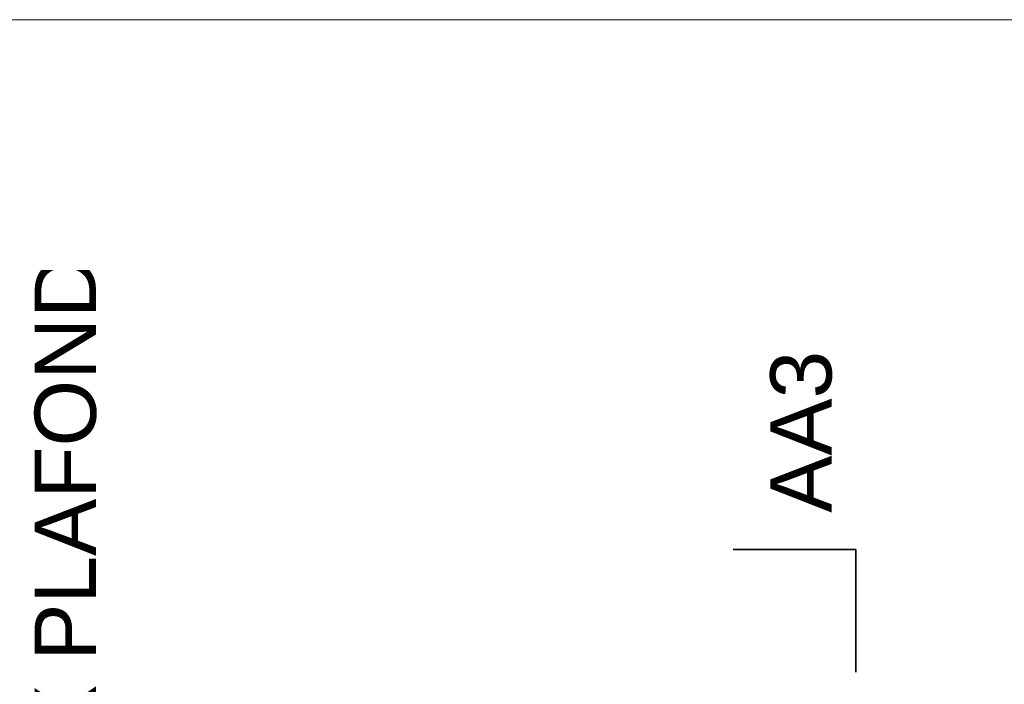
# Model space of a CAD drawing. Header units: millimetres. Extents: x 5 to 415, y 5 to 292.
# Tile 96 of 107: x 251 to 331, y 238 to 292. Entities that reach past the tile are written whole.
import ezdxf
from ezdxf.xclip import XClip

# ---------------------------------------------------------------- set-up
doc = ezdxf.new("R2010")
doc.units = ezdxf.units.MM
doc.header["$MEASUREMENT"] = 0
doc.header["$XCLIPFRAME"] = 0
doc.layers.add('00-011-MARQUES COUPES', color=7, linetype='Continuous')
doc.layers.add('01-007-DESSINS IMPORTES_GEOMETRE_EXTERNES_XREF', color=7, linetype='Continuous')
doc.styles.add('STYLE_GENERE_2', font='Arial.ttf')

# ---------------------------------------------------------------- blocks, each defined once
blk = doc.blocks.new('Dessin_1_1', base_point=(-19.415, 56.033))
at = {"layer": '00-011-MARQUES COUPES', "color": 7, "linetype": 'Continuous', "lineweight": 35}
for q in [(309.309, 248.8), (319.309, 238.8)]:
    blk.add_line((319.309, 248.8), q, dxfattribs=at)
at = {"layer": '00-011-MARQUES COUPES', "color": 7, "linetype": 'Continuous', "lineweight": 5, "char_height": 5, "rotation": 90, "style": 'STYLE_GENERE_2'}
for s, insert, attachment_point in [('\\A1;{\\pqr;\\pt0;\\fArial|b0|i0|c0|p0;\\W1.000000;DET FX PLAFOND}', (257.384, 272.723), 9), ('\\A1;{\\pql;\\pt0;\\fArial|b0|i0|c0|p0;\\W1.000000;AA3}', (317.396, 251.8), 7)]:
    blk.add_mtext(s, dxfattribs=dict(at, insert=insert, attachment_point=attachment_point))

msp = doc.modelspace()

# ---------------------------------------------------------------- linework, layer by layer
at = {"color": 7, "linetype": 'Continuous', "lineweight": 13}
msp.add_lwpolyline([(415, 5), (5, 5), (5, 292), (415, 292)], close=True, dxfattribs=at)

# ---------------------------------------------------------------- next in the draw order: block references
at = {"layer": '01-007-DESSINS IMPORTES_GEOMETRE_EXTERNES_XREF', "color": 7, "linetype": 'Continuous', "lineweight": 20}
ref = msp.add_blockref('Dessin_1_1', (-19.415, 56.033), dxfattribs=at)
XClip(ref).set_block_clipping_path([(11.4338842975, 39.5369897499), (415, 271.6031054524)])

doc.saveas('drawing.dxf')
